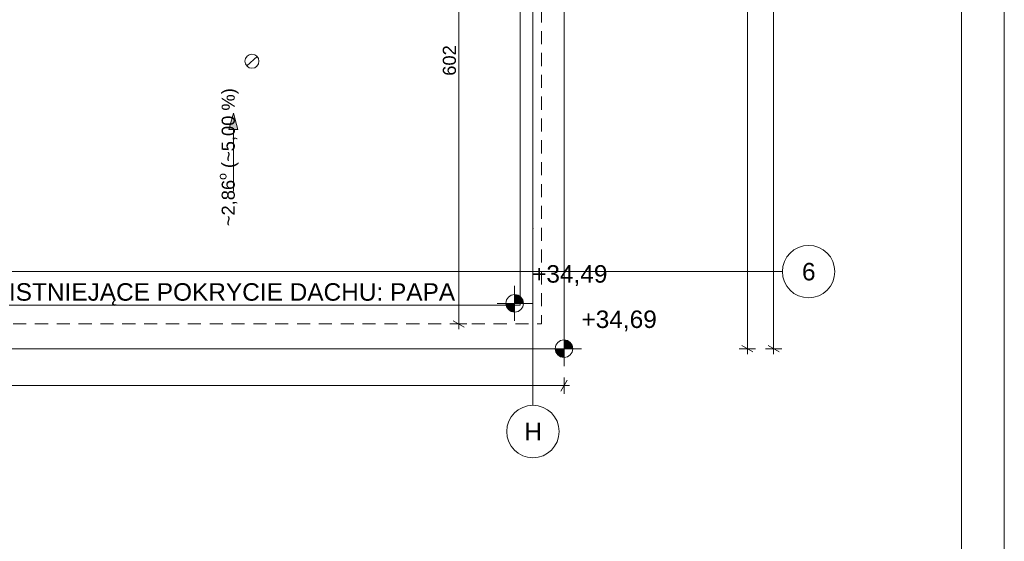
# Paper-space layout 'A-41 RZUT - DACH' of a CAD drawing. Header units: millimetres. Extents: x 0 to 594, y 0 to 450.
# Tile 11 of 15: x 481 to 594, y 93 to 153. Entities that reach past the tile are written whole.
import ezdxf
from ezdxf.xclip import XClip

# ---------------------------------------------------------------- set-up
doc = ezdxf.new("R2010")
doc.units = ezdxf.units.MM
doc.header["$MEASUREMENT"] = 0
doc.header["$XCLIPFRAME"] = 0
doc.linetypes.add('DASHDOTX2', pattern=[1000, 500, -250, 0, -250])
doc.linetypes.add('Przer. długie kreski', pattern=[2.5, 1.5, -1])
for name, color, linetype, lineweight, true_color in [('A_Arkusz_Nr_pióra__255', 7, 'Continuous', 15, 0x242424), ('A_osie_Nr_pióra__16', 7, 'Continuous', 5, 0x0f0f0f), ('A_osie_Nr_pióra__76', 7, 'Continuous', 5, 0x2d2d2d)]:
    doc.layers.add(name, color=color, linetype=linetype, lineweight=lineweight, true_color=true_color)
for name, color, linetype in [('A_dach', 7, 'Continuous'), ('A_podrys', 7, 'Continuous'), ('A_wymiary', 7, 'Continuous')]:
    doc.layers.add(name, color=color, linetype=linetype)
for name, color, linetype, lineweight in [('A_dach_Nr_pióra__1', 7, 'Continuous', 20), ('A_dach_Nr_pióra__2', 8, 'Continuous', 13), ('A_wymiary_Nr_pióra__1', 7, 'Continuous', 20), ('A_wymiary_Nr_pióra__2', 8, 'Continuous', 13), ('A_ściany_Nr_pióra__1', 7, 'Continuous', 20), ('A_ściany_Nr_pióra__2', 8, 'Continuous', 13)]:
    doc.layers.add(name, color=color, linetype=linetype, lineweight=lineweight)
doc.styles.add('STYL_AUTOMATYCZNY_1', font='arial.ttf')
doc.styles.add('STYL_AUTOMATYCZNY_5', font='arial.ttf')

# ---------------------------------------------------------------- blocks, each defined once
blk = doc.blocks.new('Rysunek_1_1', base_point=(-1565.26, -200.27))
at = {"layer": 'A_dach', "linetype": 'Continuous', "lineweight": 13}
blk.add_hatch(color=8, dxfattribs=at).paths.add_polyline_path([(505.75, 141.97), (505.25, 140.1), (506.25, 140.1)])
at = {"layer": 'A_wymiary', "linetype": 'Continuous', "lineweight": 13}
for points in [[(537.95, 120.19), (538.95, 120.19), (538.87, 120.58), (538.65, 120.9), (538.33, 121.12), (537.95, 121.19)], [(537.95, 120.19), (536.95, 120.19), (537.02, 119.81), (537.24, 119.49), (537.56, 119.27), (537.95, 119.19)], [(543.6, 115), (542.6, 115), (542.68, 114.61), (542.9, 114.29), (543.22, 114.07), (543.6, 114)], [(543.6, 115), (544.6, 115), (544.53, 115.38), (544.31, 115.7), (543.99, 115.92), (543.6, 116)]]:
    blk.add_hatch(color=8, dxfattribs=at).paths.add_polyline_path(points)
at = {"layer": 'A_dach_Nr_pióra__1', "color": 7, "linetype": 'Continuous', "lineweight": 20}
blk.add_line((508.47, 148.43), (507.29, 147.36), dxfattribs=at)
blk.add_circle((507.88, 147.9), 0.8, dxfattribs=at)
at = {"layer": 'A_dach_Nr_pióra__2', "color": 8, "linetype": 'Continuous', "lineweight": 13}
for p, q in [((505.75, 141.97), (505.25, 140.1)), ((505.75, 141.97), (506.25, 140.1)), ((506.25, 140.1), (505.25, 140.1)), ((505.75, 133.05), (505.75, 140.1))]:
    blk.add_line(p, q, dxfattribs=at)
at = {"layer": 'A_osie_Nr_pióra__16', "color": 250, "linetype": 'DASHDOTX2', "lineweight": 5, "true_color": 0x0f0f0f}
for p, q in [((540.04, 328.26), (540.04, 128.77)), ((540.04, 128.77), (540.04, 108.52)), ((548.35, 123.82), (79.73, 123.82)), ((548.35, 123.82), (568.6, 123.82))]:
    blk.add_line(p, q, dxfattribs=at)
for p in [(540.04, 128.77), (540.04, 128.77), (548.35, 123.82), (548.35, 123.82)]:
    blk.add_point(p, dxfattribs=at)
at = {"layer": 'A_osie_Nr_pióra__76', "color": 250, "linetype": 'Continuous', "lineweight": 5, "true_color": 0x2d2d2d}
for centre in [(571.6, 123.82), (540.04, 105.52)]:
    blk.add_circle(centre, 3, dxfattribs=at)
at = {"layer": 'A_wymiary_Nr_pióra__1', "color": 7, "linetype": 'Continuous', "lineweight": 20}
for p, q in [((530.93, 118.2), (532.18, 117.48)), ((563.96, 115.36), (565.21, 114.64)), ((566.96, 115.36), (568.21, 114.64)), ((543.24, 110.15), (543.96, 111.4))]:
    blk.add_line(p, q, dxfattribs=at)
at = {"layer": 'A_wymiary_Nr_pióra__2', "color": 8, "linetype": 'Continuous', "lineweight": 13}
for p, q in [((567.59, 115), (567.59, 338.62)), ((564.59, 115), (564.59, 226.35)), ((531.55, 117.84), (531.55, 178.07)), ((537.95, 118.19), (537.95, 122.19)), ((535.95, 120.19), (539.95, 120.19)), ((532.49, 117.84), (530.61, 117.84)), ((531.55, 117.23), (531.55, 117.84)), ((543.6, 113), (543.6, 117)), ((541.6, 115), (545.6, 115)), ((565.52, 115), (563.65, 115)), ((564.59, 114.39), (564.59, 115)), ((568.52, 115), (566.65, 115)), ((567.59, 114.39), (567.59, 115)), ((543.6, 109.84), (543.6, 111.72)), ((75.2, 110.78), (543.6, 110.78)), ((543.6, 110.78), (544.22, 110.78))]:
    blk.add_line(p, q, dxfattribs=at)
for centre in [(537.95, 120.19), (543.6, 115)]:
    blk.add_circle(centre, 1, dxfattribs=at)
at = {"layer": 'A_ściany_Nr_pióra__1', "color": 7, "linetype": 'Continuous', "lineweight": 20, "flags": 128}
for points in [[(80.2, 245.39), (80.2, 333.62), (538.6, 333.62), (538.6, 246.48), (537.1, 246.48), (537.1, 208.81), (538.6, 208.81), (538.6, 120), (80.2, 120), (80.2, 208.19)], [(543.6, 226.35), (543.6, 115), (75.2, 115), (75.2, 256.98)]]:
    blk.add_lwpolyline(points, dxfattribs=at)
at = {"layer": 'A_ściany_Nr_pióra__2', "color": 8, "linetype": 'Przer. długie kreski', "lineweight": 13, "flags": 128}
blk.add_lwpolyline([(541.03, 226.35), (541.03, 117.84), (78.25, 117.84), (78.25, 208.19)], dxfattribs=at)
at = {"layer": 'A_dach_Nr_pióra__2', "color": 8, "linetype": 'Continuous', "lineweight": 13, "insert": (505.17, 136.92), "char_height": 1.5, "attachment_point": 5, "rotation": 90, "style": 'STYL_AUTOMATYCZNY_1'}
blk.add_mtext('\\A1;{\\pqc;\\fArial|b0|i0|c238|p0;\\W1.000000;~2,86\\fArial|b0|i0|c238|p0;\\W1.000000;\\A1{\\H.66x;\\So^  ;}\\fArial|b0|i0|c238|p0;\\W1.000000; (~5,00 %)}', dxfattribs=at)
at = {"layer": 'A_dach_Nr_pióra__2', "color": 8, "linetype": 'Continuous', "lineweight": 13, "insert": (505.6, 121.2), "char_height": 2, "attachment_point": 5, "style": 'STYL_AUTOMATYCZNY_1'}
blk.add_mtext('\\A1;{\\pqc;\\fArial|b0|i0|c238|p0;\\W1.000000;ISTNIEJĄCE POKRYCIE DACHU: PAPA}', dxfattribs=at)
at = {"layer": 'A_osie_Nr_pióra__76', "color": 250, "linetype": 'Continuous', "lineweight": 5, "true_color": 0x2d2d2d, "char_height": 2, "attachment_point": 1, "style": 'STYL_AUTOMATYCZNY_1'}
for s, insert in [('\\A1;{\\pql;\\pt0;\\fArial|b0|i0|c238|p0;\\W1.000000;6}', (570.84, 124.82)), ('\\A1;{\\pql;\\pt0;\\fArial|b0|i0|c238|p0;\\W1.000000;H}', (539.05, 106.52))]:
    blk.add_mtext(s, dxfattribs=dict(at, insert=insert))
at = {"layer": 'A_wymiary_Nr_pióra__1', "color": 7, "linetype": 'Continuous', "lineweight": 20, "insert": (531.25, 146.24), "char_height": 1.5, "width": 3.4323, "attachment_point": 7, "rotation": 90, "style": 'STYL_AUTOMATYCZNY_5'}
blk.add_mtext('\\A1;{\\pql;\\fArial|b0|i0|c238|p0;\\W1.000000;602}', dxfattribs=at)
at = {"layer": 'A_wymiary_Nr_pióra__2', "color": 8, "linetype": 'Continuous', "lineweight": 13, "char_height": 2, "width": 8.4656, "attachment_point": 7, "style": 'STYL_AUTOMATYCZNY_5'}
for s, insert in [('\\A1;{\\pql;\\fArial|b0|i0|c238|p0;\\W1.000000;+34,49}', (539.95, 122.19)), ('\\A1;{\\pql;\\fArial|b0|i0|c238|p0;\\W1.000000;+34,69}', (545.6, 117))]:
    blk.add_mtext(s, dxfattribs=dict(at, insert=insert))

psp = doc.layouts.new('A-41 RZUT - DACH')

# ---------------------------------------------------------------- linework, layer by layer
at = {"layer": 'A_Arkusz_Nr_pióra__255', "color": 250, "linetype": 'Continuous', "lineweight": 15, "true_color": 0x242424}
psp.add_line((589.1, 445.1), (589.1, 4.9), dxfattribs=at)
at = {"layer": 'A_Arkusz_Nr_pióra__255', "color": 250, "linetype": 'Continuous', "lineweight": 15, "true_color": 0x242424, "flags": 128}
psp.add_lwpolyline([(0, 450), (594, 450), (594, 0), (0, 0)], close=True, dxfattribs=at)

# ---------------------------------------------------------------- block references
at = {"layer": 'A_podrys', "color": 37, "linetype": 'Continuous', "lineweight": 5, "true_color": 0x656532}
ref = psp.add_blockref('Rysunek_1_1', (-1565.26, -200.27), dxfattribs=at)
XClip(ref).set_block_clipping_path([(53.4800267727, 102.5155578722), (574.6037730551, 428.4968918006)])

doc.saveas('drawing.dxf')
